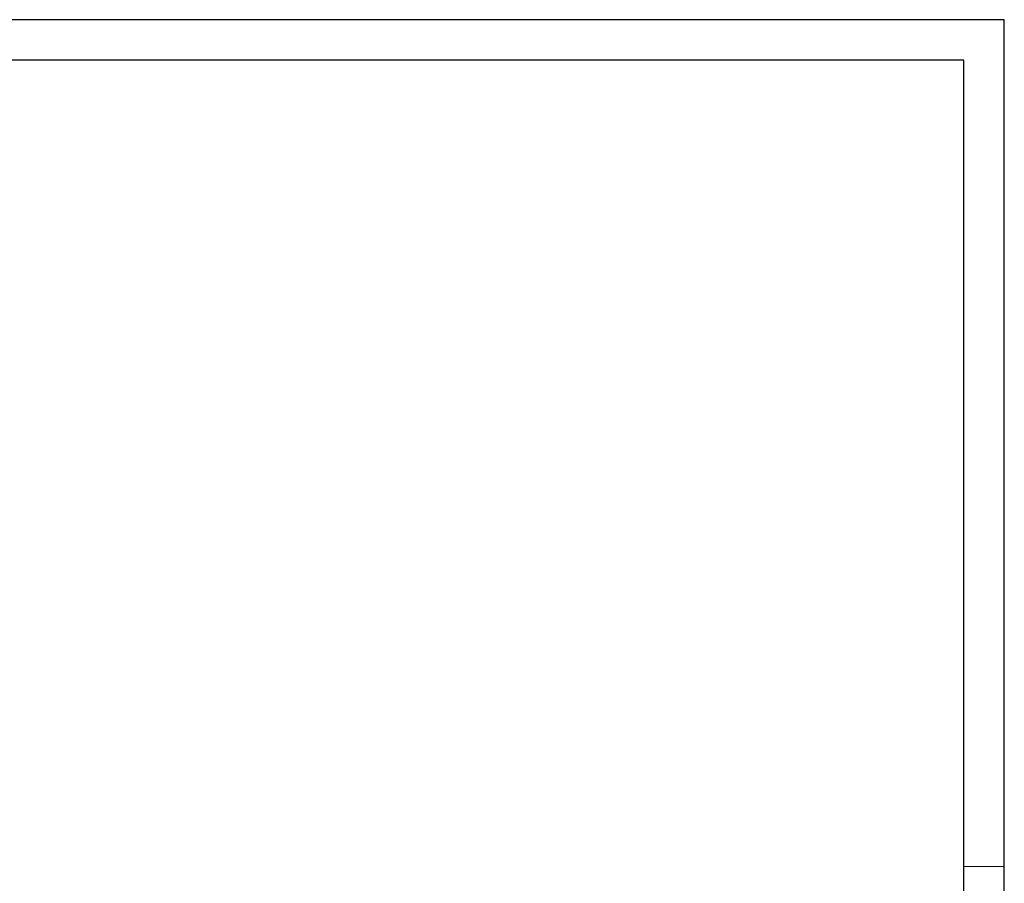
# Model space of a CAD drawing. Header units: millimetres. Extents: x -17 to 226, y -19 to 65.
# Tile 38 of 62: x 53 to 102, y 22 to 65. Entities that reach past the tile are written whole.
import ezdxf

# ---------------------------------------------------------------- set-up
doc = ezdxf.new("R2010")
doc.units = ezdxf.units.MM
doc.layers.add('KADER', color=7, linetype='Continuous')

# ---------------------------------------------------------------- blocks, each defined once
blk = doc.blocks.new('A2L')
at = {"layer": 'KADER', "color": 1, "linetype": 'Continuous', "lineweight": 30}
for p, q in [((2, 82), (-116.8, 82)), ((2, -2), (2, 82)), ((0, 80), (-114.8, 80)), ((0, 0), (0, 80))]:
    blk.add_line(p, q, dxfattribs=at)
at = {"layer": 'KADER', "color": 1, "linetype": 'Continuous', "lineweight": 0}
blk.add_line((-0.003, 40), (1.997, 40), dxfattribs=at)

msp = doc.modelspace()

# ---------------------------------------------------------------- block references
at = {"color": 1, "linetype": 'Continuous', "lineweight": 0}
msp.add_blockref('A2L', (100.013, -17.127), dxfattribs=at)

doc.saveas('drawing.dxf')
